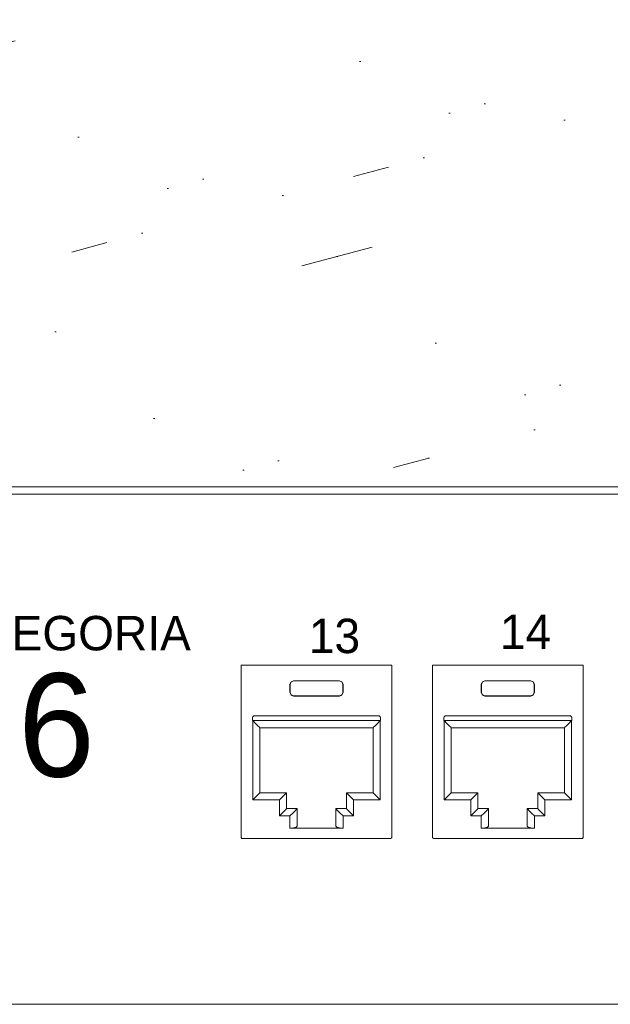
# Model space of a CAD drawing. Header units: millimetres. Extents: x 83969 to 164243, y -22860 to 4849.
# Tile 105 of 116: x 163448.75 to 163451.98, y -21354.98 to -21349.59. Entities that reach past the tile are written whole.
import ezdxf

# ---------------------------------------------------------------- set-up
doc = ezdxf.new("R2010")
doc.units = ezdxf.units.MM
doc.layers.get('0').update_dxf_attribs({"color": 251, "lineweight": 0})
doc.layers.add('Kat.6', color=7, linetype='Continuous')
doc.styles.add('_LANSTER_01', font='romans.shx')

# ---------------------------------------------------------------- blocks, each defined once
blk = doc.blocks.new('Panel modularny_24_port_1U')
at = {"color": 0}
for p, q in [((48.89499986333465, 4.445000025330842), (-1.366653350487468e-07, 4.445000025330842)), ((-6.493726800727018e-08, 5.612997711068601e-08), (48.89499993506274, 5.612997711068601e-08))]:
    blk.add_line(p, q, dxfattribs=at)
at = {"color": 0, "linetype": 'Continuous'}
for p, q in [((26.11527780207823, 2.956395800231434), (26.13418711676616, 2.956395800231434)), ((26.11527780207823, 2.956395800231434), (26.11527780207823, 1.455287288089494)), ((26.13418711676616, 2.956395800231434), (26.13732466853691, 2.956395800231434)), ((26.13732466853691, 2.956395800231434), (26.14468552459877, 2.956395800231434)), ((27.39782664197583, 2.956395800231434), (26.14468552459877, 2.956395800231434)), ((27.40518749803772, 2.956395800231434), (27.39782664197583, 2.956395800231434)), ((27.40832714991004, 2.956395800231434), (27.40518749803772, 2.956395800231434)), ((27.42723436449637, 2.956395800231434), (27.40832714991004, 2.956395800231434)), ((27.42723436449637, 2.956395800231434), (27.42723436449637, 1.455287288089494)), ((27.78215271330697, 2.956395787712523), (27.80106202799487, 2.956395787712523)), ((27.78215271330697, 2.956395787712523), (27.78215271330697, 1.455287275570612)), ((27.80106202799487, 2.956395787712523), (27.80419957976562, 2.956395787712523)), ((27.80419957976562, 2.956395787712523), (27.81156043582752, 2.956395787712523)), ((29.06470155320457, 2.956395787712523), (27.81156043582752, 2.956395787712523)), ((29.07206240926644, 2.956395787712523), (29.06470155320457, 2.956395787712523)), ((29.07520206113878, 2.956395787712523), (29.07206240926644, 2.956395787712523)), ((29.09410927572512, 2.956395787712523), (29.07520206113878, 2.956395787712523)), ((29.09410927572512, 2.956395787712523), (29.09410927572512, 1.455287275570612)), ((26.54024595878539, 2.788396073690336), (26.54946960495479, 2.810667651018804)), ((26.54024595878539, 2.716982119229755), (26.54024595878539, 2.788396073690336)), ((26.54171182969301, 2.786930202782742), (26.54024595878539, 2.788396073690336)), ((26.55093547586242, 2.809201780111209), (26.54171182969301, 2.786930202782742)), ((26.54171182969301, 2.718447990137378), (26.54171182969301, 2.786930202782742)), ((26.54946960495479, 2.810667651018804), (26.57174118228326, 2.819891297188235)), ((26.57320705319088, 2.818425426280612), (26.55093547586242, 2.809201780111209)), ((26.57174118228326, 2.819891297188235), (26.97077098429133, 2.819891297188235)), ((26.57174118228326, 2.819891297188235), (26.57320705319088, 2.818425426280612)), ((26.96930511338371, 2.818425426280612), (26.57320705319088, 2.818425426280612)), ((26.97077098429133, 2.819891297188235), (26.96930511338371, 2.818425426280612)), ((26.96930511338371, 2.818425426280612), (26.99157669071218, 2.809201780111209)), ((26.9930425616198, 2.810667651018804), (26.97077098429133, 2.819891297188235)), ((26.99157669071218, 2.809201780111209), (27.00080033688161, 2.786930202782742)), ((27.0022683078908, 2.788396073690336), (26.9930425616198, 2.810667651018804)), ((27.00080033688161, 2.786930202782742), (27.0022683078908, 2.788396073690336)), ((27.00080033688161, 2.718447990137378), (27.00080033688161, 2.786930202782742)), ((27.0022683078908, 2.716982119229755), (27.0022683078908, 2.788396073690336)), ((28.20712087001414, 2.788396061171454), (28.21634451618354, 2.810667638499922)), ((28.20712087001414, 2.716982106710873), (28.20712087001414, 2.788396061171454)), ((28.20858674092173, 2.786930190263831), (28.20712087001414, 2.788396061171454)), ((28.21781038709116, 2.809201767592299), (28.20858674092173, 2.786930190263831)), ((28.20858674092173, 2.718447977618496), (28.20858674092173, 2.786930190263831)), ((28.21634451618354, 2.810667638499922), (28.23861609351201, 2.819891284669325)), ((28.24008196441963, 2.818425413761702), (28.21781038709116, 2.809201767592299)), ((28.23861609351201, 2.819891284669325), (28.63764589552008, 2.819891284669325)), ((28.23861609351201, 2.819891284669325), (28.24008196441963, 2.818425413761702)), ((28.63618002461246, 2.818425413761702), (28.24008196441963, 2.818425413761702)), ((28.63764589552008, 2.819891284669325), (28.63618002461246, 2.818425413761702)), ((28.63618002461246, 2.818425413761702), (28.65845160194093, 2.809201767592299)), ((28.65991747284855, 2.810667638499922), (28.63764589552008, 2.819891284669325)), ((28.65845160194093, 2.809201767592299), (28.66767524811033, 2.786930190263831)), ((28.66914321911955, 2.788396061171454), (28.65991747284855, 2.810667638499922)), ((28.66767524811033, 2.786930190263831), (28.66914321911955, 2.788396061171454)), ((28.66767524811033, 2.718447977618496), (28.66767524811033, 2.786930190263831)), ((28.66914321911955, 2.716982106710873), (28.66914321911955, 2.788396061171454)), ((26.11461416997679, 2.690359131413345), (26.11437475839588, 2.662007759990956)), ((26.11437475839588, 2.662007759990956), (26.11437475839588, 2.52550115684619)), ((26.11527780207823, 2.712645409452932), (26.11461416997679, 2.690359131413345)), ((26.54171182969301, 2.718447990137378), (26.54024595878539, 2.716982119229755)), ((26.54946960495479, 2.694710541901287), (26.54024595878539, 2.716982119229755)), ((26.54171182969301, 2.718447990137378), (26.55093547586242, 2.696176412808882)), ((26.57174118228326, 2.685484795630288), (26.54946960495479, 2.694710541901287)), ((26.55093547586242, 2.696176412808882), (26.57320705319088, 2.686952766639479)), ((26.57320705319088, 2.686952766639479), (26.57174118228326, 2.685484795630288)), ((26.57174118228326, 2.685484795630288), (26.97077098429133, 2.685484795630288)), ((26.96930511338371, 2.686952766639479), (26.57320705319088, 2.686952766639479)), ((26.99157669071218, 2.696176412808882), (26.96930511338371, 2.686952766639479)), ((26.96930511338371, 2.686952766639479), (26.97077098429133, 2.685484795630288)), ((26.97077098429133, 2.685484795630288), (26.9930425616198, 2.694710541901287)), ((27.00080033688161, 2.718447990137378), (26.99157669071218, 2.696176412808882)), ((26.9930425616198, 2.694710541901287), (27.0022683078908, 2.716982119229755)), ((27.00080033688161, 2.718447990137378), (27.0022683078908, 2.716982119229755)), ((27.42789799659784, 2.690359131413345), (27.42723436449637, 2.712645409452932)), ((27.42813740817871, 2.662007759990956), (27.42789799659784, 2.690359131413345)), ((27.42813740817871, 2.662007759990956), (27.42813740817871, 2.52550115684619)), ((27.78148908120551, 2.690359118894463), (27.78124966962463, 2.662007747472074)), ((27.78124966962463, 2.662007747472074), (27.78124966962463, 2.525501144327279)), ((27.78215271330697, 2.712645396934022), (27.78148908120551, 2.690359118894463)), ((28.20858674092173, 2.718447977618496), (28.20712087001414, 2.716982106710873)), ((28.21634451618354, 2.694710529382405), (28.20712087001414, 2.716982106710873)), ((28.20858674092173, 2.718447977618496), (28.21781038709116, 2.69617640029)), ((28.23861609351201, 2.685484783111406), (28.21634451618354, 2.694710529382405)), ((28.21781038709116, 2.69617640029), (28.24008196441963, 2.686952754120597)), ((28.24008196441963, 2.686952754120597), (28.23861609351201, 2.685484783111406)), ((28.23861609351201, 2.685484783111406), (28.63764589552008, 2.685484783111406)), ((28.63618002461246, 2.686952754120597), (28.24008196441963, 2.686952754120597)), ((28.65845160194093, 2.69617640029), (28.63618002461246, 2.686952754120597)), ((28.63618002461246, 2.686952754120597), (28.63764589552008, 2.685484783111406)), ((28.63764589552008, 2.685484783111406), (28.65991747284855, 2.694710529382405)), ((28.66767524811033, 2.718447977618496), (28.65845160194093, 2.69617640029)), ((28.65991747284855, 2.694710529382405), (28.66914321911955, 2.716982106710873)), ((28.66767524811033, 2.718447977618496), (28.66914321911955, 2.716982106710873)), ((29.09477290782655, 2.690359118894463), (29.09410927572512, 2.712645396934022)), ((29.09501231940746, 2.662007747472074), (29.09477290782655, 2.690359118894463)), ((29.09501231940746, 2.662007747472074), (29.09501231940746, 2.525501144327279)), ((26.11437475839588, 2.52550115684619), (26.11461416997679, 2.497147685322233)), ((26.11461416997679, 2.497147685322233), (26.11527780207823, 2.474863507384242)), ((26.21473021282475, 2.497256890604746), (26.21473021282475, 2.472055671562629)), ((27.31098324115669, 2.514057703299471), (26.2315310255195, 2.514057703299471)), ((27.32778405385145, 2.497256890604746), (27.32778405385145, 2.472055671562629)), ((27.42723436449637, 2.474863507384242), (27.42789799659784, 2.497147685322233)), ((27.42789799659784, 2.497147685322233), (27.42813740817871, 2.52550115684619)), ((27.78124966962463, 2.525501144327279), (27.78148908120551, 2.497147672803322)), ((27.78148908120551, 2.497147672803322), (27.78215271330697, 2.47486349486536)), ((27.88160512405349, 2.497256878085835), (27.88160512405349, 2.472055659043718)), ((28.97785815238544, 2.514057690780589), (27.89840593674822, 2.514057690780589)), ((28.99465896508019, 2.497256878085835), (28.99465896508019, 2.472055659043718)), ((29.09410927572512, 2.47486349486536), (29.09477290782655, 2.497147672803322)), ((29.09477290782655, 2.497147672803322), (29.09501231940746, 2.525501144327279)), ((27.32778405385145, 2.472055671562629), (26.21473021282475, 2.472055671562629)), ((26.21578026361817, 2.472055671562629), (26.23988942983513, 2.447946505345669)), ((26.21578026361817, 1.781122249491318), (26.21578026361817, 2.472055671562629)), ((26.23988942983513, 2.447946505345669), (26.26032971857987, 2.427506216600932)), ((26.26032971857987, 2.427506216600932), (26.27398667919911, 2.413849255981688)), ((26.27398667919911, 2.413849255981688), (26.27878331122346, 2.409052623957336)), ((26.27878331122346, 2.409052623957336), (26.27878331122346, 1.844125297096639)), ((26.27878331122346, 2.409052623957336), (27.26373095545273, 2.409052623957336)), ((27.26852548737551, 2.413849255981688), (27.26373095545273, 2.409052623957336)), ((27.26373095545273, 2.409052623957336), (27.26373095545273, 1.844125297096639)), ((27.28218244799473, 2.427506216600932), (27.26852548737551, 2.413849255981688)), ((27.30262273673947, 2.447946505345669), (27.28218244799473, 2.427506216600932)), ((27.32673400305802, 2.472055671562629), (27.30262273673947, 2.447946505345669)), ((27.32673400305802, 1.781122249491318), (27.32673400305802, 2.472055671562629)), ((28.99465896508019, 2.472055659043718), (27.88160512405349, 2.472055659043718)), ((27.88265517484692, 2.472055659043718), (27.90676434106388, 2.447946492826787)), ((27.88265517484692, 1.781122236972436), (27.88265517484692, 2.472055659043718)), ((27.90676434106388, 2.447946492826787), (27.92720462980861, 2.427506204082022)), ((27.92720462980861, 2.427506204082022), (27.94086159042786, 2.413849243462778)), ((27.94086159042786, 2.413849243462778), (27.94565822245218, 2.409052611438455)), ((27.94565822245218, 2.409052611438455), (27.94565822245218, 1.844125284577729)), ((27.94565822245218, 2.409052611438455), (28.93060586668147, 2.409052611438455)), ((28.93540039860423, 2.413849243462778), (28.93060586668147, 2.409052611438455)), ((28.93060586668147, 2.409052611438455), (28.93060586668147, 1.844125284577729)), ((28.94905735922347, 2.427506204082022), (28.93540039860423, 2.413849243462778)), ((28.96949764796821, 2.447946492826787), (28.94905735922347, 2.427506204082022)), ((28.99360891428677, 2.472055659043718), (28.96949764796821, 2.447946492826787)), ((28.99360891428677, 1.781122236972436), (28.99360891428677, 2.472055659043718)), ((26.11461416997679, 1.903568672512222), (26.11437475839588, 1.875217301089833)), ((26.11527780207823, 1.925854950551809), (26.11461416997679, 1.903568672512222)), ((27.42789799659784, 1.903568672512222), (27.42723436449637, 1.925854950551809)), ((27.42813740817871, 1.875217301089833), (27.42789799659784, 1.903568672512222)), ((27.78148908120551, 1.903568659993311), (27.78124966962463, 1.875217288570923)), ((27.78215271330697, 1.925854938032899), (27.78148908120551, 1.903568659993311)), ((29.09477290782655, 1.903568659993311), (29.09410927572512, 1.925854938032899)), ((29.09501231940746, 1.875217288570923), (29.09477290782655, 1.903568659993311)), ((26.11437475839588, 1.875217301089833), (26.11437475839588, 1.738710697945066)), ((26.23988942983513, 1.805231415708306), (26.21578026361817, 1.781122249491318)), ((26.26032971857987, 1.825671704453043), (26.23988942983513, 1.805231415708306)), ((26.27398667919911, 1.839330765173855), (26.26032971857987, 1.825671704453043)), ((26.27878331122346, 1.844125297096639), (26.27398667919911, 1.839330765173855)), ((26.51084243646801, 1.844125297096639), (26.27878331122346, 1.844125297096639)), ((26.47195065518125, 1.805231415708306), (26.44783938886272, 1.781122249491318)), ((26.49239094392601, 1.825671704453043), (26.47195065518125, 1.805231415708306)), ((26.50604790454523, 1.839330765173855), (26.49239094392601, 1.825671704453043)), ((26.51084243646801, 1.844125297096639), (26.50604790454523, 1.839330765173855)), ((26.51084243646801, 1.705518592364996), (26.51084243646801, 1.844125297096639)), ((27.03166973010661, 1.705518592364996), (27.03166973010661, 1.844125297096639)), ((27.03166973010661, 1.844125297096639), (27.26373095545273, 1.844125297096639)), ((27.03166973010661, 1.844125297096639), (27.03646426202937, 1.839330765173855)), ((27.03646426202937, 1.839330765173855), (27.05012122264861, 1.825671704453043)), ((27.05012122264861, 1.825671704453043), (27.07056151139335, 1.805231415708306)), ((27.07056151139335, 1.805231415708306), (27.09467277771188, 1.781122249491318)), ((27.26373095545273, 1.844125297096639), (27.26852548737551, 1.839330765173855)), ((27.26852548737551, 1.839330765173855), (27.28218244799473, 1.825671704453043)), ((27.28218244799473, 1.825671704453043), (27.30262273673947, 1.805231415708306)), ((27.30262273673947, 1.805231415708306), (27.32673400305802, 1.781122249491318)), ((27.42813740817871, 1.875217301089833), (27.42813740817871, 1.738710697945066)), ((27.78124966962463, 1.875217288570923), (27.78124966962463, 1.738710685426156)), ((27.90676434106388, 1.805231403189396), (27.88265517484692, 1.781122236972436)), ((27.92720462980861, 1.825671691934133), (27.90676434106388, 1.805231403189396)), ((27.94086159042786, 1.839330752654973), (27.92720462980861, 1.825671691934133)), ((27.94565822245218, 1.844125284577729), (27.94086159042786, 1.839330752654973)), ((28.17771734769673, 1.844125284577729), (27.94565822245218, 1.844125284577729)), ((28.13882556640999, 1.805231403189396), (28.11471430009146, 1.781122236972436)), ((28.15926585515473, 1.825671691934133), (28.13882556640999, 1.805231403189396)), ((28.17292281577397, 1.839330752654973), (28.15926585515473, 1.825671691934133)), ((28.17771734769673, 1.844125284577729), (28.17292281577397, 1.839330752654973)), ((28.17771734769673, 1.705518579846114), (28.17771734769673, 1.844125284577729)), ((28.69854464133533, 1.705518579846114), (28.69854464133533, 1.844125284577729)), ((28.69854464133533, 1.844125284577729), (28.93060586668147, 1.844125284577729)), ((28.69854464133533, 1.844125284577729), (28.70333917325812, 1.839330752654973)), ((28.70333917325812, 1.839330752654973), (28.71699613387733, 1.825671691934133)), ((28.71699613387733, 1.825671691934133), (28.7374364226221, 1.805231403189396)), ((28.7374364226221, 1.805231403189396), (28.76154768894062, 1.781122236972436)), ((28.93060586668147, 1.844125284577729), (28.93540039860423, 1.839330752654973)), ((28.93540039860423, 1.839330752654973), (28.94905735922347, 1.825671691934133)), ((28.94905735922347, 1.825671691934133), (28.96949764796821, 1.805231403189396)), ((28.96949764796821, 1.805231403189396), (28.99360891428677, 1.781122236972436)), ((29.09501231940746, 1.875217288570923), (29.09501231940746, 1.738710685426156)), ((26.11437475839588, 1.738710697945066), (26.11461416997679, 1.710359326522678)), ((26.21578026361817, 1.781122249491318), (26.44783938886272, 1.781122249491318)), ((26.44783938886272, 1.781122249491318), (26.44783938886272, 1.642515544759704)), ((27.32673400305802, 1.781122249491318), (27.09467277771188, 1.781122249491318)), ((27.09467277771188, 1.781122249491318), (27.09467277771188, 1.642515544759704)), ((27.42789799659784, 1.710359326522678), (27.42813740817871, 1.738710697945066)), ((27.78124966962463, 1.738710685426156), (27.78148908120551, 1.710359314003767)), ((27.88265517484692, 1.781122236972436), (28.11471430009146, 1.781122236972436)), ((28.11471430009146, 1.781122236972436), (28.11471430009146, 1.642515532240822)), ((28.99360891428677, 1.781122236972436), (28.76154768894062, 1.781122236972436)), ((28.76154768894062, 1.781122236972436), (28.76154768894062, 1.642515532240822)), ((29.09477290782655, 1.710359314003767), (29.09501231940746, 1.738710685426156)), ((26.11461416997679, 1.710359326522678), (26.11527780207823, 1.688073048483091)), ((26.44783938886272, 1.642515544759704), (26.47195065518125, 1.666624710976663)), ((26.44783938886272, 1.642515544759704), (26.54024595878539, 1.642515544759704)), ((26.47195065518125, 1.666624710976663), (26.49239094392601, 1.687064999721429)), ((26.49239094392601, 1.687064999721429), (26.50604790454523, 1.700724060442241)), ((26.50604790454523, 1.700724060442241), (26.51084243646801, 1.705518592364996)), ((26.60324900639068, 1.705518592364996), (26.51084243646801, 1.705518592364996)), ((26.54024595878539, 1.642515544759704), (26.56435512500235, 1.666624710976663)), ((26.54024595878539, 1.534866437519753), (26.54024595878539, 1.642515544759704)), ((26.56435512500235, 1.666624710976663), (26.58479541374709, 1.687064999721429)), ((26.58479541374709, 1.687064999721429), (26.59845237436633, 1.700724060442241)), ((26.59845237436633, 1.700724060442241), (26.60324900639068, 1.705518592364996)), ((26.60324900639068, 1.705518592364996), (26.60324900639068, 1.551749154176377)), ((26.93926316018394, 1.705518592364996), (27.03166973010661, 1.705518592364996)), ((26.93926316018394, 1.705518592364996), (26.93926316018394, 1.551749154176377)), ((26.94405979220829, 1.700724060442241), (26.93926316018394, 1.705518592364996)), ((26.95771675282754, 1.687064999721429), (26.94405979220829, 1.700724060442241)), ((26.97815704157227, 1.666624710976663), (26.95771675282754, 1.687064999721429)), ((27.0022683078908, 1.642515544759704), (26.97815704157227, 1.666624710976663)), ((27.09467277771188, 1.642515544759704), (27.0022683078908, 1.642515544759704)), ((27.0022683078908, 1.534866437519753), (27.0022683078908, 1.642515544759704)), ((27.03646426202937, 1.700724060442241), (27.03166973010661, 1.705518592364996)), ((27.05012122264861, 1.687064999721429), (27.03646426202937, 1.700724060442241)), ((27.07056151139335, 1.666624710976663), (27.05012122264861, 1.687064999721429)), ((27.09467277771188, 1.642515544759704), (27.07056151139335, 1.666624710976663)), ((27.42723436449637, 1.688073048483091), (27.42789799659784, 1.710359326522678)), ((27.78148908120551, 1.710359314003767), (27.78215271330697, 1.68807303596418)), ((28.11471430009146, 1.642515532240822), (28.13882556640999, 1.666624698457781)), ((28.11471430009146, 1.642515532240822), (28.20712087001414, 1.642515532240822)), ((28.13882556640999, 1.666624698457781), (28.15926585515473, 1.687064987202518)), ((28.15926585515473, 1.687064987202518), (28.17292281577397, 1.700724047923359)), ((28.17292281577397, 1.700724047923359), (28.17771734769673, 1.705518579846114)), ((28.2701239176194, 1.705518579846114), (28.17771734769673, 1.705518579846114)), ((28.20712087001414, 1.642515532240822), (28.23123003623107, 1.666624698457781)), ((28.20712087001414, 1.534866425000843), (28.20712087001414, 1.642515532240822)), ((28.23123003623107, 1.666624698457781), (28.25167032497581, 1.687064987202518)), ((28.25167032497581, 1.687064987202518), (28.26532728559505, 1.700724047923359)), ((28.26532728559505, 1.700724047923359), (28.2701239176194, 1.705518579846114)), ((28.2701239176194, 1.705518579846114), (28.2701239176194, 1.551749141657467)), ((28.60613807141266, 1.705518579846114), (28.69854464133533, 1.705518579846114)), ((28.60613807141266, 1.705518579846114), (28.60613807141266, 1.551749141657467)), ((28.61093470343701, 1.700724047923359), (28.60613807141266, 1.705518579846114)), ((28.62459166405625, 1.687064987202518), (28.61093470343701, 1.700724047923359)), ((28.64503195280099, 1.666624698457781), (28.62459166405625, 1.687064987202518)), ((28.66914321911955, 1.642515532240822), (28.64503195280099, 1.666624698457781)), ((28.76154768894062, 1.642515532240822), (28.66914321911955, 1.642515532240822)), ((28.66914321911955, 1.534866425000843), (28.66914321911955, 1.642515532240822)), ((28.70333917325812, 1.700724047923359), (28.69854464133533, 1.705518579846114)), ((28.71699613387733, 1.687064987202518), (28.70333917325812, 1.700724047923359)), ((28.7374364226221, 1.666624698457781), (28.71699613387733, 1.687064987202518)), ((28.76154768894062, 1.642515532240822), (28.7374364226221, 1.666624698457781)), ((29.09410927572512, 1.68807303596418), (29.09477290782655, 1.710359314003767)), ((26.60324900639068, 1.551749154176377), (26.59480659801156, 1.543306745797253)), ((26.93926316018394, 1.551749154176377), (26.94770556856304, 1.543306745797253)), ((28.2701239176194, 1.551749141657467), (28.2616815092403, 1.543306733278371)), ((28.60613807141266, 1.551749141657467), (28.61458047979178, 1.543306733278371)), ((26.57174538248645, 1.537128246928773), (26.54024595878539, 1.534866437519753)), ((27.0022683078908, 1.534866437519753), (26.54024595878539, 1.534866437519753)), ((26.59480659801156, 1.543306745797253), (26.57174538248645, 1.537128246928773)), ((26.94770556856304, 1.543306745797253), (26.97076678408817, 1.537128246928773)), ((26.97076678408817, 1.537128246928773), (27.0022683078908, 1.534866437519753)), ((28.23862029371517, 1.537128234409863), (28.20712087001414, 1.534866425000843)), ((28.66914321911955, 1.534866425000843), (28.20712087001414, 1.534866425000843)), ((28.2616815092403, 1.543306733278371), (28.23862029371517, 1.537128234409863)), ((28.61458047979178, 1.543306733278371), (28.63764169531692, 1.537128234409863)), ((28.63764169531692, 1.537128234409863), (28.66914321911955, 1.534866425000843)), ((26.11527780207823, 1.455125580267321), (26.11527780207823, 1.455287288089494)), ((26.11527780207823, 1.455125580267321), (26.11528620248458, 1.454804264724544)), ((26.11528620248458, 1.454804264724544), (26.11534080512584, 1.454050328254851)), ((26.11534080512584, 1.454050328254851), (26.11554871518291, 1.452792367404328)), ((26.11554871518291, 1.452792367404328), (26.11690118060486, 1.449530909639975)), ((26.11690118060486, 1.449530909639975), (26.11924279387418, 1.446912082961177)), ((26.11924279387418, 1.446912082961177), (26.12231314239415, 1.445213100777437)), ((26.12231314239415, 1.445213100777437), (26.12577620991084, 1.44462507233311)), ((26.12577831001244, 1.44462507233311), (26.12577620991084, 1.44462507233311)), ((26.12577831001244, 1.44462507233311), (27.41673385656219, 1.44462507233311)), ((27.41673385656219, 1.44462507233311), (27.41673595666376, 1.44462507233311)), ((27.42019902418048, 1.445213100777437), (27.41673595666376, 1.44462507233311)), ((27.42326937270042, 1.446912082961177), (27.42019902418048, 1.445213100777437)), ((27.42561098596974, 1.449530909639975), (27.42326937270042, 1.446912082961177)), ((27.42696345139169, 1.452792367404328), (27.42561098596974, 1.449530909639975)), ((27.42717136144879, 1.454050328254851), (27.42696345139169, 1.452792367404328)), ((27.42722596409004, 1.454804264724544), (27.42717136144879, 1.454050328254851)), ((27.42723436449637, 1.455125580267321), (27.42722596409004, 1.454804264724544)), ((27.42723436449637, 1.455125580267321), (27.42723436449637, 1.455287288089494)), ((27.78215271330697, 1.455125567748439), (27.78215271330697, 1.455287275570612)), ((27.78215271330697, 1.455125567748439), (27.7821611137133, 1.454804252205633)), ((27.7821611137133, 1.454804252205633), (27.78221571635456, 1.454050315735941)), ((27.78221571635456, 1.454050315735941), (27.78242362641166, 1.452792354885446)), ((27.78242362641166, 1.452792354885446), (27.7837760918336, 1.449530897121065)), ((27.7837760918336, 1.449530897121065), (27.78611770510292, 1.446912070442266)), ((27.78611770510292, 1.446912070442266), (27.78918805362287, 1.445213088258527)), ((27.78918805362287, 1.445213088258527), (27.79265112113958, 1.4446250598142)), ((27.79265322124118, 1.4446250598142), (27.79265112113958, 1.4446250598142)), ((27.79265322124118, 1.4446250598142), (29.08360876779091, 1.4446250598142)), ((29.08360876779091, 1.4446250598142), (29.0836108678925, 1.4446250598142)), ((29.08707393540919, 1.445213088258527), (29.0836108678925, 1.4446250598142)), ((29.09014428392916, 1.446912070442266), (29.08707393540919, 1.445213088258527)), ((29.09248589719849, 1.449530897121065), (29.09014428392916, 1.446912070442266)), ((29.09383836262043, 1.452792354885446), (29.09248589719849, 1.449530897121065)), ((29.09404627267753, 1.454050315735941), (29.09383836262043, 1.452792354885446)), ((29.09410087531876, 1.454804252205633), (29.09404627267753, 1.454050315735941)), ((29.09410927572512, 1.455125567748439), (29.09410087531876, 1.454804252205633)), ((29.09410927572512, 1.455125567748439), (29.09410927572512, 1.455287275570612))]:
    blk.add_line(p, q, dxfattribs=at)
for centre, start, end in [((26.2315310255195, 2.497256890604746), 90, 180), ((27.31098324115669, 2.497256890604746), 0, 90), ((27.89840593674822, 2.497256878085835), 90, 180), ((28.97785815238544, 2.497256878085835), 0, 90)]:
    blk.add_arc(centre, 0.01680081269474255, start, end, dxfattribs=at)
at = {"color": 0, "char_height": 0.3, "attachment_point": 1, "style": '_LANSTER_01'}
for s, insert in [('\\A1;{\\fHP Simplified|b0|i0|c238|p34;13}', (26.7046872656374, 3.360371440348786)), ('\\A1;{\\fHP Simplified|b0|i0|c238|p34;14}', (28.3692212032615, 3.395864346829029))]:
    blk.add_mtext_dynamic_manual_height_columns(s, width=0.4660491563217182, gutter_width=6, heights=[0], dxfattribs=dict(at, insert=insert))
at = {"layer": 'Kat.6', "insert": (23.48790575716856, 3.384327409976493), "char_height": 0.3, "attachment_point": 1, "style": '_LANSTER_01'}
blk.add_mtext_dynamic_manual_height_columns('\\A1;\\pxqc;{\\fHP Simplified|b0|i0|c238|p34;KATEGORIA\\P\\H3x;6}', width=2.03639604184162, gutter_width=6, heights=[0], dxfattribs=at)
blk = doc.blocks.new('Panel zaślepiający 2U')
h = blk.add_hatch()
h.set_pattern_fill('GROUT', color=256, scale=0.25, angle=15, style=0)
h.set_pattern_definition([(15, (-221.187624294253, -203.5279369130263), (-0.3507189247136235, 2.535626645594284), [0.3175, -2.2225]), (15, (-221.1274679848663, -202.5257175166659), (-0.6574003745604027, 2.453451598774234), [0, -2.54]), (15, (-221.8009871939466, -203.6922870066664), (0.2626439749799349, 2.699976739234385), [0, -2.54]), (15, (-222.2940374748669, -201.8521983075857), (1.796051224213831, 3.110851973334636), [0.635, -4.445]), (15, (-220.0430735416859, -202.8925552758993), (-0.6574003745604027, 2.453451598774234), [0, -2.54]), (15, (-220.5742613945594, -203.3635868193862), (-0.04403747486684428, 2.617801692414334), [0, -2.54]), (15, (-220.3497549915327, -202.9747303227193), (-0.6574003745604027, 2.453451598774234), [0, -2.54]), (15, (-221.9873560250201, -201.7700232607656), (-0.6574003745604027, 2.453451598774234), [0, -2.54])])
h.paths.add_polyline_path([(46.67249973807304, 6.476403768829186e-08), (48.89499973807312, 6.476403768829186e-08), (48.89499973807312, 4.445000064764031), (48.89500005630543, 8.889999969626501), (46.67250005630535, 8.889999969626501), (46.67250005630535, 8.578849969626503, -0.9999999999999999), (46.36135005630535, 8.578849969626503), (46.36135005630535, 8.802988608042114), (2.533650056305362, 8.802988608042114), (2.533650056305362, 8.578849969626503, -0.9999999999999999), (2.222500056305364, 8.578849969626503), (2.222500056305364, 8.889999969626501), (5.630533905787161e-08, 8.889999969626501), (5.630533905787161e-08, 4.444999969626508), (-2.619269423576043e-07, 6.476403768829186e-08), (2.222499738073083, 6.476403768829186e-08), (2.222499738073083, 0.3111500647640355, -0.9999999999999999), (2.53364973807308, 0.3111500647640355), (2.53364973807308, 0.03924461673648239), (46.36134973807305, 0.03924461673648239), (46.36134973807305, 0.3111500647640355, -0.9999999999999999), (46.67249973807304, 0.3111500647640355)])
blk.add_line((46.36134973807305, 0.03924461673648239), (2.53364973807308, 0.03924461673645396))

msp = doc.modelspace()

# ---------------------------------------------------------------- block references
for name, p, xscale, yscale, zscale in [('Panel zaślepiający 2U', (163433.5187035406, -21352.17092112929), 0.6288110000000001, 0.6288110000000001, 0.6288110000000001), ('Panel modularny_24_port_1U', (163433.5389661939, -21354.98103701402), 0.6288112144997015, 0.6288112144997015, 0.6288112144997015)]:
    msp.add_blockref(name, p, dxfattribs=dict(xscale=xscale, yscale=yscale, zscale=zscale))

doc.saveas('drawing.dxf')
